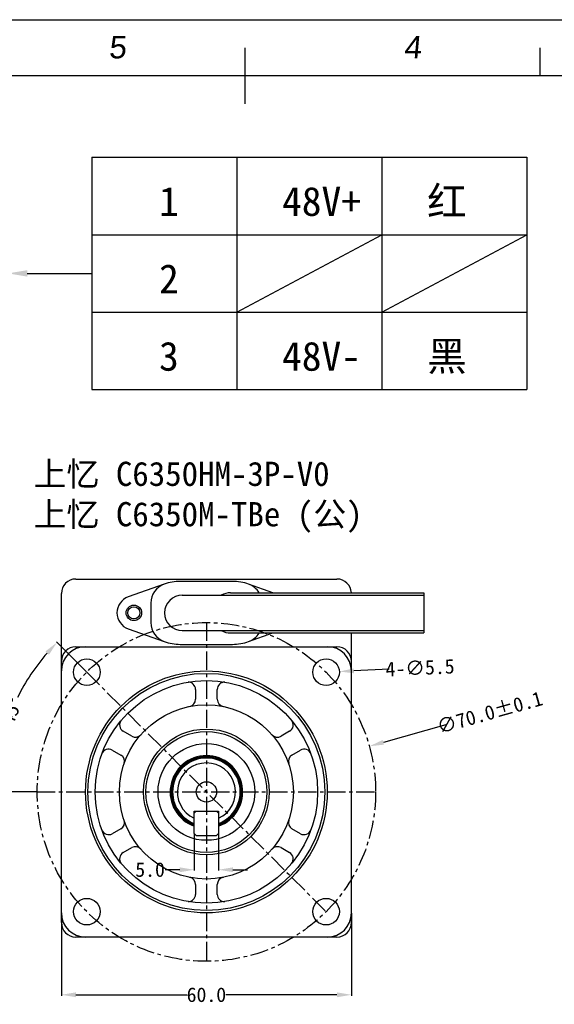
# Model space of a CAD drawing. Header units: millimetres. Extents: x 2752 to 3264, y 1607 to 1975.
# Tile 16 of 17: x 2955 to 3066, y 1772 to 1975. Entities that reach past the tile are written whole.
import ezdxf
from ezdxf.enums import TextEntityAlignment as Align

# ---------------------------------------------------------------- set-up
doc = ezdxf.new("R2010")
doc.units = ezdxf.units.MM
doc.linetypes.add('CENTER', pattern=[0.6, 0.375, -0.075, 0.075, -0.075])
doc.linetypes.add('PHANTOM', pattern=[0.8, 0.45, -0.05, 0.1, -0.05, 0.1, -0.05])
for name, color, linetype in [('0 @ 1', 7, 'Continuous'), ('DEFAULT_3', 7, 'PHANTOM'), ('RAHMEN025', 7, 'Continuous'), ('图框', 5, 'Continuous'), ('标注', 4, 'Continuous')]:
    doc.layers.add(name, color=color, linetype=linetype)
doc.styles.get("Standard").update_dxf_attribs({"font": 'arial.ttf'})
doc.styles.add('style1', font='SimSun.ttf', dxfattribs={"height": 5})
doc.dimstyles.get("Standard").update_dxf_attribs({"dimtxt": 3, "dimasz": 3, "dimexe": 0.18, "dimexo": 0.0625, "dimgap": 0.09, "dimtad": 0, "dimdec": 1, "dimzin": 0, "dimdsep": 46, "dimtxsty": 'Standard', "dimblk2": 'NONE', "dimcen": 0.09, "dimadec": 0, "dimazin": 0, "dimtfac": 1, "dimtdec": 1, "dimtofl": 0, "dimtmove": 0, "dimatfit": 3, "dimfxl": 1, "dimtolj": 1, "dimtzin": 0, "dimarcsym": 0})
doc.dimstyles.new('STANDARD$3', dxfattribs={"dimscale": 0, "dimtxt": 3.5, "dimasz": 2.5, "dimexe": 2, "dimexo": 0, "dimtad": 1, "dimtoh": 1, "dimdec": 4, "dimdsep": 46, "dimtxsty": 'Standard', "dimcen": 0.09, "dimclrd": 2, "dimclre": 2, "dimclrt": 3, "dimadec": 8, "dimazin": 2, "dimtfac": 1, "dimtdec": 4, "dimtmove": 0, "dimatfit": 3, "dimfxl": 1, "dimtolj": 1, "dimtzin": 0, "dimarcsym": 0})

# ---------------------------------------------------------------- blocks, each defined once
blk = doc.blocks.new('biaozhuntukuang-08')
at = {"layer": '图框'}
blk.add_line((3449.68, 168.32), (3152.68, 168.32), dxfattribs=at)
at = {"layer": '标注', "color": 1}
for p, q in [((3145.61, 175.39), (3456.75, 175.39)), ((3297.47, 171.86), (3297.47, 164.81)), ((3334.6, 171.86), (3334.6, 168.32))]:
    blk.add_line(p, q, dxfattribs=at)
at = {"layer": 'RAHMEN025', "style": 'style1', "flags": 4}
for tag, p in [('设计', (3373.77, -23.48)), ('设计人', (3384.66, -23.48)), ('设计日期', (3395.48, -23.48)), ('审核', (3373.77, -28.72)), ('审核人', (3384.66, -28.72)), ('审核日期', (3395.48, -28.72)), ('确认', (3373.77, -33.96)), ('确认人', (3384.66, -33.96)), ('确认日期', (3395.48, -33.96)), ('图号', (3405.93, -33.78)), ('版本', (3343.3, -39.21)), ('标记', (3352.64, -39.21)), ('日期', (3362.11, -39.21)), ('姓名', (3367.25, -39.21)), ('线性', (3373.77, -39.21)), ('工艺', (3389.51, -39.21)), ('比例', (3405.93, -39.03)), ('数量', (3421.38, -39.21)), ('重量', (3437.39, -39.06))]:
    blk.add_attdef(tag, text='', height=1.5, dxfattribs=at).set_placement(p, align=Align.MIDDLE_CENTER)
at = {"layer": 'RAHMEN025', "color": 5, "style": 'style1', "width": 0.8, "flags": 4}
blk.add_attdef('PARTNUMBER', text='', height=2.12, dxfattribs=at).set_placement((3423.42, -34.16), align=Align.MIDDLE_CENTER)
at = {"layer": '图框', "style": 'style1', "width": 0.5, "flags": 4}
for tag, p in [('MATERIAL', (3389.65, -7.62)), ('SURFACE', (3389.65, -12.97)), ('GENERAL-TOLERANCE', (3389.65, -18.18)), ('VERSION3', (3343.16, -23.48)), ('MARK3', (3352.56, -23.48)), ('DATE3', (3362.12, -23.48)), ('NAME3', (3367.31, -23.48)), ('VERSION2', (3343.16, -28.72)), ('MARK2', (3352.56, -28.72)), ('DATE2', (3362.12, -28.72)), ('NAME2', (3367.35, -28.72)), ('VERSION1', (3343.16, -33.96)), ('MARK1', (3352.56, -33.96)), ('DATE1', (3362.12, -33.96)), ('NAME1', (3367.35, -33.96)), ('WEIGHT', (3445.5, -39.08)), ('SCALE', (3413.95, -39.21)), ('QUANTITY', (3430.07, -39.21))]:
    blk.add_attdef(tag, text='', height=1.5, dxfattribs=at).set_placement(p, align=Align.MIDDLE_CENTER)
at = {"layer": '图框', "style": 'style1'}
for tag, width, p in [('深圳步进科技有限公司', 0.6, (3426.93, -10.11)), ('PARTNAME', 0.8, (3427.04, -23.57))]:
    blk.add_attdef(tag, text='', height=4.24, dxfattribs=dict(at, width=width)).set_placement(p, align=Align.MIDDLE)
at = {"layer": '标注', "color": 1, "oblique": 5}
for s, p in [('5', (3280.35, 170.53)), ('4', (3317.48, 170.53))]:
    blk.add_text(s, height=2.83, dxfattribs=at).set_placement(p)
blk = doc.blocks.new('*D318')
at = {"color": 0, "linetype": 'Continuous', "lineweight": -2, "transparency": 16777216}
for p, q in [((2991.47, 1807), (2991.47, 1799.4)), ((2996.47, 1807), (2996.47, 1799.4)), ((2988.47, 1799.58), (2985.47, 1799.58)), ((2999.47, 1799.58), (3002.47, 1799.58))]:
    blk.add_line(p, q, dxfattribs=at)
at = {"color": 0, "linetype": 'Continuous', "transparency": 16777216}
for points in [[(2988.47, 1800.08), (2988.47, 1799.08), (2991.47, 1799.58)], [(2999.47, 1800.08), (2999.47, 1799.08), (2996.47, 1799.58)]]:
    blk.add_solid(points, dxfattribs=at)
at = {"layer": 'Defpoints', "color": 0, "linetype": 'Continuous', "transparency": 16777216}
for p in [(2991.47, 1807.06), (2996.47, 1807.06), (2996.47, 1799.58)]:
    blk.add_point(p, dxfattribs=at)
at = {"color": 0, "linetype": 'Continuous', "transparency": 16777216, "insert": (2985.38, 1801.12), "char_height": 3, "attachment_point": 3, "style": 'style1'}
blk.add_mtext('\\A1;5.0', dxfattribs=at)
blk = doc.blocks.new('_None')
blk = doc.blocks.new('*D319')
at = {"color": 0, "linetype": 'Continuous', "lineweight": -2, "transparency": 16777216}
for p, q in [((2969.18, 1840.46), (2962.96, 1846.68)), ((2958.91, 1815.66), (2950.11, 1815.66))]:
    blk.add_line(p, q, dxfattribs=at)
for start, end in [(138.9353, 153.44), (161.56, 176.0647)]:
    blk.add_arc((2993.97, 1815.66), 43.69, start, end, dxfattribs=at)
at = {"color": 0, "linetype": 'Continuous', "transparency": 16777216}
for points in [[(2960.67, 1844.7), (2961.4, 1844.02), (2963.08, 1846.56)], [(2950.89, 1818.65), (2949.89, 1818.68), (2950.29, 1815.66)]]:
    blk.add_solid(points, dxfattribs=at)
at = {"layer": 'Defpoints', "color": 0, "linetype": 'Continuous', "transparency": 16777216}
for p in [(2969.23, 1840.41), (2956.14, 1837.51), (2958.97, 1815.66), (3028.97, 1815.66), (3018.72, 1790.92)]:
    blk.add_point(p, dxfattribs=at)
at = {"color": 0, "linetype": 'Continuous', "transparency": 16777216, "insert": (2953.61, 1832.38), "char_height": 3, "attachment_point": 5, "rotation": 67.5, "style": 'style1'}
blk.add_mtext('\\A1;45°', dxfattribs=at)
blk = doc.blocks.new('*D320')
at = {"color": 0, "linetype": 'Continuous', "lineweight": -2}
for p, q in [((2963.97, 1790.6), (2963.97, 1773.56)), ((3023.97, 1790.6), (3023.97, 1773.56)), ((2966.97, 1773.74), (2989.98, 1773.74)), ((3020.97, 1773.74), (2997.96, 1773.74))]:
    blk.add_line(p, q, dxfattribs=at)
at = {"color": 0}
for points in [[(2966.97, 1774.24), (2966.97, 1773.24), (2963.97, 1773.74)], [(3020.97, 1773.24), (3020.97, 1774.24), (3023.97, 1773.74)]]:
    blk.add_solid(points, dxfattribs=at)
at = {"layer": 'Defpoints', "color": 0}
for p in [(2963.97, 1790.66), (3023.97, 1790.66), (3023.97, 1773.74)]:
    blk.add_point(p, dxfattribs=at)
at = {"color": 0, "insert": (2993.97, 1773.74), "char_height": 3, "attachment_point": 5, "style": 'style1'}
blk.add_mtext('\\A1;60.0', dxfattribs=at)
blk = doc.blocks.new('*D323')
at = {"color": 0, "linetype": 'Continuous', "lineweight": -2}
for p, q in [((3043.53, 1829.54), (3030.57, 1825.91)), ((2993.88, 1815.66), (2994.06, 1815.66)), ((2993.97, 1815.57), (2993.97, 1815.75))]:
    blk.add_line(p, q, dxfattribs=at)
at = {"color": 0}
blk.add_solid([(3030.43, 1826.39), (3030.7, 1825.43), (3027.68, 1825.1)], dxfattribs=at)
at = {"layer": 'Defpoints', "color": 0}
for p in [(3027.68, 1825.1), (2960.27, 1806.23)]:
    blk.add_point(p, dxfattribs=at)
at = {"color": 0, "insert": (3052.58, 1832.07), "char_height": 3, "attachment_point": 5, "rotation": 15.6357, "style": 'style1'}
blk.add_mtext('\\A1;∅70.0%%P0.1', dxfattribs=at)
blk = doc.blocks.new('*D324')
at = {"color": 0, "linetype": 'Continuous', "lineweight": -2}
for p, q in [((3018.63, 1840.41), (3018.81, 1840.41)), ((3018.72, 1840.32), (3018.72, 1840.5)), ((3031.78, 1841.01), (3024.47, 1840.68))]:
    blk.add_line(p, q, dxfattribs=at)
at = {"color": 0}
blk.add_solid([(3024.44, 1841.18), (3024.49, 1840.18), (3021.47, 1840.54)], dxfattribs=at)
at = {"layer": 'Defpoints', "color": 0}
for p in [(3015.98, 1840.29), (3021.47, 1840.54)]:
    blk.add_point(p, dxfattribs=at)
at = {"color": 0, "insert": (3038.16, 1841.31), "char_height": 3, "attachment_point": 5, "rotation": 2.6364, "style": 'style1'}
blk.add_mtext('\\A1;4-∅5.5', dxfattribs=at)

msp = doc.modelspace()

# ---------------------------------------------------------------- linework, layer by layer
for p, q in [((2970.25, 1946.81), (3060.25, 1946.81)), ((2970.25, 1946.81), (2970.25, 1898.81)), ((3000.25, 1946.81), (3000.25, 1898.81)), ((3030.25, 1946.81), (3030.25, 1898.81)), ((3060.25, 1946.81), (3060.25, 1898.81)), ((2970.25, 1930.81), (3060.25, 1930.81)), ((3000.25, 1914.81), (3030.25, 1930.81)), ((3030.25, 1914.81), (3060.25, 1930.81)), ((2970.25, 1914.81), (3060.25, 1914.81)), ((2970.25, 1898.81), (3060.25, 1898.81))]:
    msp.add_line(p, q)
at = {"color": 7, "linetype": 'Continuous'}
for p, q in [((2966.97, 1859.66), (3020.97, 1859.66)), ((2985.24, 1858.59), (2977.81, 1855.96)), ((2999.37, 1859.16), (2988.57, 1859.16)), ((3007.74, 1856.81), (3002.71, 1858.59)), ((2963.97, 1788.66), (2963.97, 1856.66)), ((2988.97, 1856.31), (3038.97, 1856.31)), ((2998.97, 1856.81), (3038.97, 1856.81)), ((3038.97, 1856.81), (3038.97, 1848.51)), ((2982.47, 1854.68), (2982.47, 1850.65)), ((2977.81, 1849.36), (2985.24, 1846.74)), ((2988.97, 1849.01), (3038.97, 1849.01)), ((2998.97, 1848.51), (3038.97, 1848.51)), ((3002.71, 1846.74), (3007.74, 1848.51)), ((3023.97, 1788.66), (3023.97, 1848.51)), ((2966.97, 1845.66), (3020.97, 1845.66)), ((2988.57, 1846.16), (2999.37, 1846.16)), ((2991.72, 1836.84), (2991.72, 1834.8)), ((2996.22, 1834.8), (2996.22, 1836.84)), ((2978.53, 1827.18), (2976.76, 1828.2)), ((3011.18, 1828.2), (3009.42, 1827.18)), ((2974.51, 1824.3), (2976.28, 1823.28)), ((3011.67, 1823.28), (3013.43, 1824.3)), ((2991.87, 1811.66), (2991.47, 1811.26)), ((2991.47, 1811.66), (2996.47, 1811.66)), ((2991.47, 1807.06), (2991.47, 1811.66)), ((2996.47, 1811.26), (2996.07, 1811.66)), ((2996.47, 1811.66), (2996.47, 1807.06)), ((2976.28, 1808.05), (2974.51, 1807.03)), ((2991.47, 1807.06), (2991.87, 1806.66)), ((2996.07, 1806.66), (2996.47, 1807.06)), ((3013.43, 1807.03), (3011.67, 1808.05)), ((2991.87, 1806.66), (2996.07, 1806.66)), ((2976.76, 1803.13), (2978.53, 1804.15)), ((3009.42, 1804.15), (3011.18, 1803.13)), ((2991.72, 1796.53), (2991.72, 1794.49)), ((2996.22, 1794.49), (2996.22, 1796.53)), ((3020.97, 1785.66), (2966.97, 1785.66))]:
    msp.add_line(p, q, dxfattribs=at)
at = {"color": 7, "linetype": 'ByBlock', "lineweight": -2}
msp.add_lwpolyline([(2956.92, 1922.81), (2970.25, 1922.81)], dxfattribs=at)
at = {"color": 7, "linetype": 'Continuous'}
for centre, radius in [((2978.97, 1852.66), 1.6), ((2978.97, 1852.66), 1.25), ((2969.23, 1840.41), 2.75), ((3018.72, 1840.41), 2.75), ((2993.97, 1815.66), 25), ((2993.97, 1815.66), 24.5), ((2993.97, 1815.66), 23), ((2993.97, 1815.66), 18), ((2993.97, 1815.66), 13), ((2993.97, 1815.66), 12.5), ((2993.97, 1815.66), 10), ((2993.97, 1815.66), 2.1), ((2969.23, 1790.92), 2.75), ((3018.72, 1790.92), 2.75)]:
    msp.add_circle(centre, radius, dxfattribs=at)
for centre, radius, start, end in [((2966.97, 1856.66), 3, 90, 180), ((3020.97, 1856.66), 3, 2.889, 90), ((2986.62, 1854.68), 4.15, 109.4765, 180), ((2988.57, 1849.16), 10, 90, 109.4765), ((2999.37, 1849.16), 10, 70.5235, 90), ((3001.32, 1854.68), 4.15, 30.9979, 70.5235), ((2978.97, 1852.66), 3.5, 109.4712, 250.5288), ((2988.97, 1852.66), 3.65, 90, 270), ((2998.97, 1852.66), 4.15, 90, 118.0958), ((2986.62, 1850.65), 4.15, 180, 250.5235), ((2998.97, 1852.66), 4.15, 241.9042, 270), ((3001.32, 1850.65), 4.15, 289.4765, 329.0021), ((2968.97, 1840.66), 5, 90, 180), ((2966.97, 1842.66), 3, 90, 180), ((2988.57, 1856.16), 10, 250.5235, 270), ((2999.37, 1856.16), 10, 270, 289.4765), ((3018.97, 1840.66), 5, 0, 90), ((3020.97, 1842.66), 3, 0, 90), ((2990.22, 1836.84), 1.5, 0, 92.0109), ((2997.72, 1836.84), 1.5, 88.2894, 180), ((2990.22, 1834.8), 1.5, 281.0875, 0), ((2997.72, 1834.8), 1.5, 180, 258.9125), ((2977.51, 1829.5), 1.5, 139.9552, 240), ((3010.43, 1829.5), 1.5, 300, 40.0448), ((2979.28, 1828.48), 1.5, 240, 318.9125), ((3008.67, 1828.48), 1.5, 221.0875, 300), ((2973.76, 1823), 1.5, 60, 160.0448), ((2975.53, 1821.99), 1.5, 341.0875, 60), ((2993.97, 1815.66), 7.5, 289.5439, 250.455), ((3012.42, 1821.99), 1.5, 120, 198.9125), ((3014.18, 1823), 1.5, 19.9552, 120), ((2993.97, 1815.66), 7.3, 290.0881, 249.9119), ((2993.97, 1815.66), 7.1, 290.7, 249.3026), ((2993.97, 1815.66), 7, 290.9248, 249.0752), ((2993.97, 1815.66), 6, 294.6243, 245.3757), ((2975.53, 1809.34), 1.5, 300, 18.9125), ((3012.42, 1809.34), 1.5, 161.0875, 240), ((2973.76, 1808.33), 1.5, 199.9552, 300), ((3014.18, 1808.33), 1.5, 240, 340.0448), ((2977.51, 1801.83), 1.5, 120, 220.0448), ((2979.28, 1802.85), 1.5, 41.0875, 120), ((3008.67, 1802.85), 1.5, 60, 138.9125), ((3010.43, 1801.83), 1.5, 319.9552, 60), ((2990.22, 1796.53), 1.5, 0, 78.9125), ((2997.72, 1796.53), 1.5, 101.0875, 180), ((2990.22, 1794.49), 1.5, 268.2894, 0), ((2997.72, 1794.49), 1.5, 180, 272.0109), ((2968.97, 1790.66), 5, 180, 270), ((3018.97, 1790.66), 5, 270, 0), ((2966.97, 1788.66), 3, 180, 270), ((3020.97, 1788.66), 3, 270, 0)]:
    msp.add_arc(centre, radius, start, end, dxfattribs=at)
at = {"color": 7}
msp.add_solid([(2956.92, 1922.15), (2952.92, 1922.81), (2956.92, 1923.48)], dxfattribs=at)
at = {"layer": 'DEFAULT_3', "color": 1, "linetype": 'CENTER', "ltscale": 10}
for p, q in [((2993.97, 1850.66), (2993.97, 1780.66)), ((2969.23, 1840.41), (3018.72, 1790.92)), ((2958.97, 1815.66), (3028.97, 1815.66))]:
    msp.add_line(p, q, dxfattribs=at)
msp.add_circle((2993.97, 1815.66), 35, dxfattribs=at)

# ---------------------------------------------------------------- block references
at = {"layer": '标注', "xscale": 1.644433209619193, "yscale": 1.644433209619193, "zscale": 1.644433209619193}
msp.add_blockref('biaozhuntukuang-08', (-2420.57, 1686.82), dxfattribs=at)

# ---------------------------------------------------------------- texts
at = {"layer": '0 @ 1', "char_height": 6, "width": 20.1952, "attachment_point": 1, "style": 'style1'}
for s, insert in [('红', (3039.62, 1940.7)), ('1', (2984.17, 1940.7)), ('48V+', (3009.62, 1940.7)), ('2', (2984.17, 1924.7)), ('3', (2984.17, 1908.7)), ('48V-', (3009.62, 1908.7)), ('黑', (3039.62, 1908.7))]:
    msp.add_mtext(s, dxfattribs=dict(at, insert=insert))
at = {"layer": '0 @ 1', "color": 7, "insert": (2934.34, 1883.89), "char_height": 5, "width": 96.178, "attachment_point": 1, "style": 'style1'}
msp.add_mtext('胶壳： 上忆 C6350HM-3P-V0\\P插针： 上忆 C6350M-TBe (公)', dxfattribs=at)

# ---------------------------------------------------------------- dimensions: what is measured, and where the dimension line sits
at = {"color": 3, "linetype": 'Continuous'}
dim = msp.add_angular_dim_2l(base=(2956.14, 1837.51), line1=((2958.97, 1815.66), (3028.97, 1815.66)), line2=((2969.23, 1840.41), (3018.72, 1790.92)), dimstyle='Standard', dxfattribs=at)
dim.commit()
dim.dimension.update_dxf_attribs({"geometry": '*D319', "text_midpoint": (2953.61, 1832.38)})
for p1, p2, text, picture, middle in [((3015.98, 1840.29), (3021.47, 1840.54), '4-<>', '*D324', (3038.16, 1841.31)), ((2960.27, 1806.23), (3027.68, 1825.1), '<>%%P0.1', '*D323', (3052.58, 1832.07))]:
    dim = msp.add_diameter_dim_2p(p1=p1, p2=p2, text=text, dimstyle='STANDARD$3', override={"dimscale": 1, "dimtxt": 3, "dimasz": 3, "dimexe": 0.18, "dimexo": 0.0625, "dimgap": 0.09, "dimtad": 0, "dimtoh": 0, "dimdec": 1, "dimzin": 0, "dimblk2": 'None', "dimclrd": 0, "dimclre": 0, "dimclrt": 0, "dimadec": 0, "dimazin": 0, "dimtdec": 1, "dimtofl": 0}, dxfattribs=at)
    dim.commit()
    dim.dimension.update_dxf_attribs({"geometry": picture, "text_midpoint": middle, "dimtype": 163})
dim = msp.add_linear_dim(base=(2996.47, 1799.58), p1=(2991.47, 1807.06), p2=(2996.47, 1807.06), dimstyle='Standard', dxfattribs=at)
dim.commit()
dim.dimension.update_dxf_attribs({"geometry": '*D318', "text_midpoint": (2982.66, 1799.58), "dimtype": 160})
dim = msp.add_linear_dim(base=(3023.97, 1773.74), p1=(2963.97, 1790.66), p2=(3023.97, 1790.66), dimstyle='Standard', override={"dimtxsty": 'Standard'}, dxfattribs=at)
dim.commit()
dim.dimension.update_dxf_attribs({"geometry": '*D320', "text_midpoint": (2993.97, 1773.74)})

doc.saveas('drawing.dxf')
